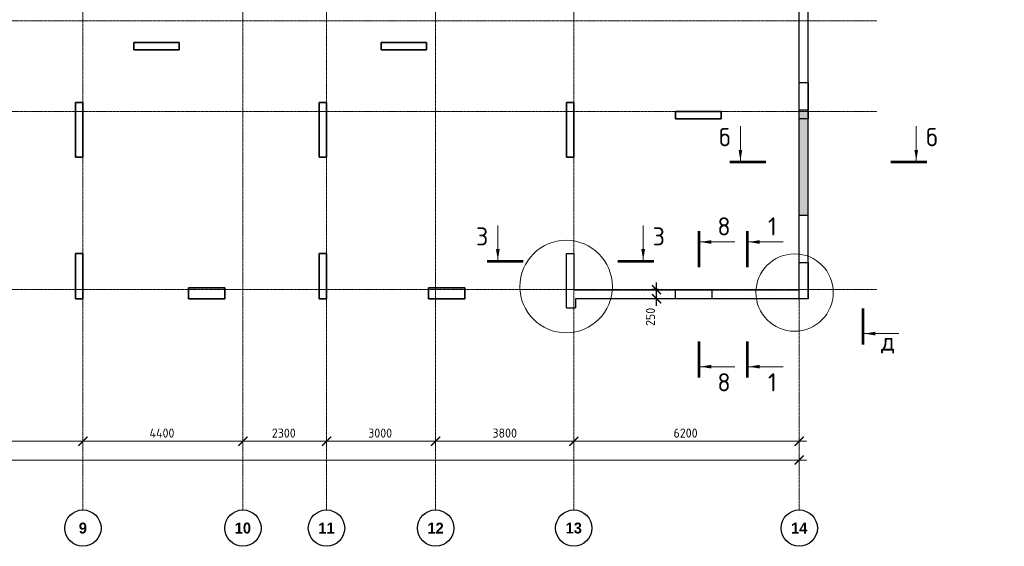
# Model space of a CAD drawing. Header units: millimetres. Extents: x 349531 to 1063351, y -131924 to 96186.
# Tile 67 of 230: x 469511 to 496589, y 15606 to 30097. Entities that reach past the tile are written whole.
import ezdxf

# ---------------------------------------------------------------- set-up
doc = ezdxf.new("R2010")
doc.units = ezdxf.units.MM
doc.linetypes.add('______5', pattern=[1100, 800, -100, 100, -100])
doc.linetypes.add('осевая', pattern=[50.8, 31.75, -6.35, 6.35, -6.35])
doc.layers.add('Колонна_ бетон', color=7, linetype='Continuous', lineweight=50, true_color=0xb4b496)
for name, color, linetype, lineweight in [('Конструкции 0.5', 5, 'Continuous', 50), ('Надписи', 200, 'Continuous', 18), ('Оси', 40, '______5', 18), ('размер', 1, 'Continuous', 25), ('РАЗМЕРЫ', 1, 'Continuous', 9), ('СТЕНЫ', 3, 'Continuous', 30), ('Узлы', 7, 'Continuous', 0)]:
    doc.layers.add(name, color=color, linetype=linetype, lineweight=lineweight)
doc.styles.add('Century Gothic', font='GOTHIC.TTF')
doc.styles.add('GOST-2.304_Type-B', font='GOST_Common.ttf')
doc.dimstyles.new('СПДС', dxfattribs={"dimscale": 100, "dimtxt": 2.5, "dimasz": 2.5, "dimexe": 1.25, "dimexo": 0, "dimtad": 1, "dimdec": 0, "dimtxsty": 'GOST-2.304_Type-B', "dimblk": 'ARCHTICK', "dimcen": 2.5, "dimdle": 2, "dimadec": 0, "dimazin": 2, "dimtfac": 0.75, "dimtdec": 0, "dimtmove": 1, "dimatfit": 3, "dimfxl": 1, "dimtolj": 1, "dimarcsym": 1})

# ---------------------------------------------------------------- blocks, each defined once
blk = doc.blocks.new('_ArchTick')
at = {"color": 0, "linetype": 'ByBlock', "const_width": 0.15}
blk.add_lwpolyline([(-0.5, -0.5), (0.5, 0.5)], dxfattribs=at)
blk = doc.blocks.new('*D1694')
at = {"color": 0, "lineweight": -2, "transparency": 16777216}
for p, q in [((983446, -19381), (1030646, -19381)), ((983646, -19381), (983646, -19256)), ((1030446, -19495), (1030446, -19256))]:
    blk.add_line(p, q, dxfattribs=at)
at = {"layer": 'DEFPOINTS', "color": 0, "transparency": 16777216}
for p in [(983646, -19381), (1030446, -19381), (1030446, -19495)]:
    blk.add_point(p, dxfattribs=at)
at = {"color": 0, "lineweight": -2, "transparency": 16777216, "xscale": 250, "yscale": 250, "zscale": 250, "rotation": 180}
blk.add_blockref('_ArchTick', (983646, -19381), dxfattribs=at)
at = {"color": 0, "lineweight": -2, "transparency": 16777216, "xscale": 250, "yscale": 250, "zscale": 250}
blk.add_blockref('_ArchTick', (1030446, -19381), dxfattribs=at)
at = {"color": 0, "transparency": 16777216, "insert": (1001863, -19270), "char_height": 250, "width": 104166.67, "attachment_point": 5, "style": 'GOST-2.304_Type-B'}
blk.add_mtext('\\A1;46800', dxfattribs=at)
blk = doc.blocks.new('NSY101')
at = {"color": 0, "linetype": 'ByBlock', "lineweight": -2}
blk.add_circle((0, 0), 50, dxfattribs=at)
blk = doc.blocks.new('СЛОЖНЫЙ_ОБЪЕКТ_36')
at = {"layer": 'Оси', "color": 16, "linetype": 'Continuous', "lineweight": 25, "transparency": 33554687, "xscale": 9.999999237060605, "yscale": 9.999999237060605, "zscale": 9.999999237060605}
blk.add_blockref('NSY101', (31813, -43009), dxfattribs=at)
at = {"layer": 'Оси', "color": 16, "linetype": 'Continuous', "lineweight": 25, "transparency": 33554687, "insert": (31813, -43009), "char_height": 300, "width": 385, "attachment_point": 5, "style": 'Century Gothic'}
blk.add_mtext('\\A1;{\\fCentury Gothic|i0|b1;\\H300.000000;\\W1.000000;\\C16;9}\\P', dxfattribs=at)
blk = doc.blocks.new('СЛОЖНЫЙ_ОБЪЕКТ_37')
at = {"layer": 'Оси', "color": 16, "linetype": 'Continuous', "lineweight": 25, "transparency": 33554687, "xscale": 9.999999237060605, "yscale": 9.999999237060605, "zscale": 9.999999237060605}
blk.add_blockref('NSY101', (36213, -43009), dxfattribs=at)
at = {"layer": 'Оси', "color": 16, "linetype": 'Continuous', "lineweight": 25, "transparency": 33554687, "insert": (36213, -43009), "char_height": 300, "width": 620, "attachment_point": 5, "style": 'Century Gothic'}
blk.add_mtext('\\A1;{\\fCentury Gothic|i0|b1;\\H300.000000;\\W1.000000;\\C16;10}\\P', dxfattribs=at)
blk = doc.blocks.new('СЛОЖНЫЙ_ОБЪЕКТ_38')
at = {"layer": 'Оси', "color": 16, "linetype": 'Continuous', "lineweight": 25, "transparency": 33554687, "xscale": 9.999999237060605, "yscale": 9.999999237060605, "zscale": 9.999999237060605}
blk.add_blockref('NSY101', (38513, -43009), dxfattribs=at)
at = {"layer": 'Оси', "color": 16, "linetype": 'Continuous', "lineweight": 25, "transparency": 33554687, "insert": (38513, -43009), "char_height": 300, "width": 620, "attachment_point": 5, "style": 'Century Gothic'}
blk.add_mtext('\\A1;{\\fCentury Gothic|i0|b1;\\H300.000000;\\W1.000000;\\C16;11}\\P', dxfattribs=at)
blk = doc.blocks.new('СЛОЖНЫЙ_ОБЪЕКТ_39')
at = {"layer": 'Оси', "color": 16, "linetype": 'Continuous', "lineweight": 25, "transparency": 33554687, "xscale": 9.999999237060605, "yscale": 9.999999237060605, "zscale": 9.999999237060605}
blk.add_blockref('NSY101', (41513, -43009), dxfattribs=at)
at = {"layer": 'Оси', "color": 16, "linetype": 'Continuous', "lineweight": 25, "transparency": 33554687, "insert": (41513, -43009), "char_height": 300, "width": 620, "attachment_point": 5, "style": 'Century Gothic'}
blk.add_mtext('\\A1;{\\fCentury Gothic|i0|b1;\\H300.000000;\\W1.000000;\\C16;12}\\P', dxfattribs=at)
blk = doc.blocks.new('СЛОЖНЫЙ_ОБЪЕКТ_40')
at = {"layer": 'Оси', "color": 16, "linetype": 'Continuous', "lineweight": 25, "transparency": 33554687, "xscale": 9.999999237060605, "yscale": 9.999999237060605, "zscale": 9.999999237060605}
blk.add_blockref('NSY101', (45313, -43009), dxfattribs=at)
at = {"layer": 'Оси', "color": 16, "linetype": 'Continuous', "lineweight": 25, "transparency": 33554687, "insert": (45313, -43009), "char_height": 300, "width": 620, "attachment_point": 5, "style": 'Century Gothic'}
blk.add_mtext('\\A1;{\\fCentury Gothic|i0|b1;\\H300.000000;\\W1.000000;\\C16;13}\\P', dxfattribs=at)
blk = doc.blocks.new('СЛОЖНЫЙ_ОБЪЕКТ_41')
at = {"layer": 'Оси', "color": 16, "linetype": 'Continuous', "lineweight": 25, "transparency": 33554687, "xscale": 9.999999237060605, "yscale": 9.999999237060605, "zscale": 9.999999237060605}
blk.add_blockref('NSY101', (51513, -43009), dxfattribs=at)
at = {"layer": 'Оси', "color": 16, "linetype": 'Continuous', "lineweight": 25, "transparency": 33554687, "insert": (51513, -43009), "char_height": 300, "width": 620, "attachment_point": 5, "style": 'Century Gothic'}
blk.add_mtext('\\A1;{\\fCentury Gothic|i0|b1;\\H300.000000;\\W1.000000;\\C16;14}\\P', dxfattribs=at)
blk = doc.blocks.new('*D1686')
at = {"color": 0, "lineweight": -2, "transparency": 16777216}
for p, q in [((1004846, -18864), (1010946, -18864)), ((1005046, -18864), (1005046, -18739)), ((1010746, -18864), (1010746, -18739))]:
    blk.add_line(p, q, dxfattribs=at)
at = {"layer": 'DEFPOINTS', "color": 0, "transparency": 16777216}
for p in [(1005046, -18864), (1010746, -18864), (1010746, -18864)]:
    blk.add_point(p, dxfattribs=at)
at = {"color": 0, "lineweight": -2, "transparency": 16777216, "xscale": 250, "yscale": 250, "zscale": 250, "rotation": 180}
blk.add_blockref('_ArchTick', (1005046, -18864), dxfattribs=at)
at = {"color": 0, "lineweight": -2, "transparency": 16777216, "xscale": 250, "yscale": 250, "zscale": 250}
blk.add_blockref('_ArchTick', (1010746, -18864), dxfattribs=at)
at = {"color": 0, "transparency": 16777216, "insert": (1007870, -18639), "char_height": 250, "width": 83333.33, "attachment_point": 5, "style": 'GOST-2.304_Type-B'}
blk.add_mtext('\\A1;5700', dxfattribs=at)
blk = doc.blocks.new('*D1687')
at = {"color": 0, "lineweight": -2, "transparency": 16777216}
for p, q in [((1010546, -18864), (1015346, -18864)), ((1010746, -18864), (1010746, -18739)), ((1015146, -18864), (1015146, -18739))]:
    blk.add_line(p, q, dxfattribs=at)
at = {"layer": 'DEFPOINTS', "color": 0, "transparency": 16777216}
for p in [(1010746, -18864), (1015146, -18864), (1015146, -18864)]:
    blk.add_point(p, dxfattribs=at)
at = {"color": 0, "lineweight": -2, "transparency": 16777216, "xscale": 250, "yscale": 250, "zscale": 250, "rotation": 180}
blk.add_blockref('_ArchTick', (1010746, -18864), dxfattribs=at)
at = {"color": 0, "lineweight": -2, "transparency": 16777216, "xscale": 250, "yscale": 250, "zscale": 250}
blk.add_blockref('_ArchTick', (1015146, -18864), dxfattribs=at)
at = {"color": 0, "transparency": 16777216, "insert": (1012920, -18639), "char_height": 250, "width": 83333.33, "attachment_point": 5, "style": 'GOST-2.304_Type-B'}
blk.add_mtext('\\A1;4400', dxfattribs=at)
blk = doc.blocks.new('*D1688')
at = {"color": 0, "lineweight": -2, "transparency": 16777216}
for p, q in [((1014946, -18864), (1017646, -18864)), ((1015146, -18864), (1015146, -18739)), ((1017446, -18864), (1017446, -18739))]:
    blk.add_line(p, q, dxfattribs=at)
at = {"layer": 'DEFPOINTS', "color": 0, "transparency": 16777216}
for p in [(1015146, -18864), (1017446, -18864), (1017446, -18864)]:
    blk.add_point(p, dxfattribs=at)
at = {"color": 0, "lineweight": -2, "transparency": 16777216, "xscale": 250, "yscale": 250, "zscale": 250, "rotation": 180}
blk.add_blockref('_ArchTick', (1015146, -18864), dxfattribs=at)
at = {"color": 0, "lineweight": -2, "transparency": 16777216, "xscale": 250, "yscale": 250, "zscale": 250}
blk.add_blockref('_ArchTick', (1017446, -18864), dxfattribs=at)
at = {"color": 0, "transparency": 16777216, "insert": (1016270, -18639), "char_height": 250, "width": 83333.33, "attachment_point": 5, "style": 'GOST-2.304_Type-B'}
blk.add_mtext('\\A1;2300', dxfattribs=at)
blk = doc.blocks.new('*D1689')
at = {"color": 0, "lineweight": -2, "transparency": 16777216}
for p, q in [((1017246, -18864), (1020646, -18864)), ((1017446, -18864), (1017446, -18739)), ((1020446, -18864), (1020446, -18739))]:
    blk.add_line(p, q, dxfattribs=at)
at = {"layer": 'DEFPOINTS', "color": 0, "transparency": 16777216}
for p in [(1017446, -18864), (1020446, -18864), (1020446, -18864)]:
    blk.add_point(p, dxfattribs=at)
at = {"color": 0, "lineweight": -2, "transparency": 16777216, "xscale": 250, "yscale": 250, "zscale": 250, "rotation": 180}
blk.add_blockref('_ArchTick', (1017446, -18864), dxfattribs=at)
at = {"color": 0, "lineweight": -2, "transparency": 16777216, "xscale": 250, "yscale": 250, "zscale": 250}
blk.add_blockref('_ArchTick', (1020446, -18864), dxfattribs=at)
at = {"color": 0, "transparency": 16777216, "insert": (1018920, -18639), "char_height": 250, "width": 83333.33, "attachment_point": 5, "style": 'GOST-2.304_Type-B'}
blk.add_mtext('\\A1;3000', dxfattribs=at)
blk = doc.blocks.new('*D1690')
at = {"color": 0, "lineweight": -2, "transparency": 16777216}
for p, q in [((1020246, -18864), (1024446, -18864)), ((1020446, -18864), (1020446, -18739)), ((1024246, -18864), (1024246, -18739))]:
    blk.add_line(p, q, dxfattribs=at)
at = {"layer": 'DEFPOINTS', "color": 0, "transparency": 16777216}
for p in [(1020446, -18864), (1024246, -18864), (1024246, -18864)]:
    blk.add_point(p, dxfattribs=at)
at = {"color": 0, "lineweight": -2, "transparency": 16777216, "xscale": 250, "yscale": 250, "zscale": 250, "rotation": 180}
blk.add_blockref('_ArchTick', (1020446, -18864), dxfattribs=at)
at = {"color": 0, "lineweight": -2, "transparency": 16777216, "xscale": 250, "yscale": 250, "zscale": 250}
blk.add_blockref('_ArchTick', (1024246, -18864), dxfattribs=at)
at = {"color": 0, "transparency": 16777216, "insert": (1022346, -18639), "char_height": 250, "width": 83333.33, "attachment_point": 5, "style": 'GOST-2.304_Type-B'}
blk.add_mtext('\\A1;3800', dxfattribs=at)
blk = doc.blocks.new('*D1691')
at = {"color": 0, "lineweight": -2, "transparency": 16777216}
for p, q in [((1024046, -18864), (1030646, -18864)), ((1024246, -18864), (1024246, -18739)), ((1030446, -18864), (1030446, -18739))]:
    blk.add_line(p, q, dxfattribs=at)
at = {"layer": 'DEFPOINTS', "color": 0, "transparency": 16777216}
for p in [(1024246, -18864), (1030446, -18864), (1030446, -18864)]:
    blk.add_point(p, dxfattribs=at)
at = {"color": 0, "lineweight": -2, "transparency": 16777216, "xscale": 250, "yscale": 250, "zscale": 250, "rotation": 180}
blk.add_blockref('_ArchTick', (1024246, -18864), dxfattribs=at)
at = {"color": 0, "lineweight": -2, "transparency": 16777216, "xscale": 250, "yscale": 250, "zscale": 250}
blk.add_blockref('_ArchTick', (1030446, -18864), dxfattribs=at)
at = {"color": 0, "transparency": 16777216, "insert": (1027320, -18639), "char_height": 250, "width": 83333.33, "attachment_point": 5, "style": 'GOST-2.304_Type-B'}
blk.add_mtext('\\A1;6200', dxfattribs=at)
blk = doc.blocks.new('*D1598')
at = {"layer": 'DEFPOINTS', "color": 0, "transparency": 16777216}
for p in [(487025, 22669), (487071, 22669, -200), (487082, 22419, 160)]:
    blk.add_point(p, dxfattribs=at)
at = {"layer": 'размер', "color": 0, "lineweight": -2, "transparency": 16777216}
for p, q in [((487025, 22219), (487025, 22869)), ((487071, 22669), (486900, 22669)), ((487082, 22419), (486900, 22419))]:
    blk.add_line(p, q, dxfattribs=at)
at = {"layer": 'размер', "color": 0, "lineweight": -2, "transparency": 16777216, "xscale": 250, "yscale": 250, "zscale": 250}
for p, rotation in [((487025, 22669), 90), ((487025, 22419), 270)]:
    blk.add_blockref('_ArchTick', p, dxfattribs=dict(at, rotation=rotation))
at = {"layer": 'размер', "color": 0, "transparency": 16777216, "insert": (486857, 21919), "char_height": 250, "attachment_point": 5, "rotation": 90, "style": 'GOST-2.304_Type-B'}
blk.add_mtext('\\A1;250', dxfattribs=at)
blk = doc.blocks.new('стены техподполья')
at = {"layer": 'Колонна_ бетон', "color": 180, "linetype": 'Continuous', "lineweight": 35, "transparency": 33554687}
for p, q in [((485435, -10244), (485435, -10444)), ((485435, -10244), (485435, -10244)), ((485435, -10244), (486685, -10244)), ((486685, -10244), (486685, -10444)), ((486685, -10244), (486685, -10244)), ((492235, -10244), (492235, -10244)), ((493485, -10244), (492235, -10244)), ((492235, -10244), (492235, -10444)), ((493485, -10244), (493485, -10244)), ((493485, -10444), (493485, -10244)), ((485435, -10444), (485435, -10444)), ((485435, -10444), (486685, -10444)), ((486685, -10444), (486685, -10444)), ((492235, -10444), (492235, -10444)), ((492235, -10444), (493485, -10444)), ((493485, -10444), (493485, -10444)), ((484036, -11894), (483836, -11894)), ((483836, -13394), (483836, -11894)), ((483836, -11894), (483836, -11894)), ((484036, -11894), (484036, -11894)), ((484036, -11894), (484036, -13394)), ((490536, -11894), (490536, -11894)), ((490536, -11894), (490736, -11894)), ((490536, -13394), (490536, -11894)), ((490736, -11894), (490736, -11894)), ((490736, -13394), (490736, -11894)), ((497536, -11894), (497336, -11894)), ((497336, -11894), (497336, -11894)), ((497336, -13394), (497336, -11894)), ((497536, -11894), (497536, -11894)), ((497536, -11894), (497536, -13394)), ((500336, -12344), (500336, -12144)), ((500336, -12144), (500336, -12144)), ((500336, -12144), (501586, -12144)), ((501586, -12144), (501586, -12344)), ((501586, -12144), (501586, -12144)), ((500336, -12344), (500336, -12344)), ((501586, -12344), (500336, -12344)), ((501586, -12344), (501586, -12344)), ((483836, -13394), (483836, -13394)), ((484036, -13394), (483836, -13394)), ((484036, -13394), (484036, -13394)), ((490736, -13394), (490536, -13394)), ((490536, -13394), (490536, -13394)), ((490736, -13394), (490736, -13394)), ((497336, -13394), (497536, -13394)), ((497336, -13394), (497336, -13394)), ((497536, -13394), (497536, -13394)), ((484036, -16044), (483836, -16044)), ((483836, -16044), (483836, -17294)), ((484036, -16044), (484036, -17294)), ((490536, -17294), (490536, -16044)), ((490536, -16044), (490736, -16044)), ((490736, -17294), (490736, -16044)), ((486936, -16994), (487936, -16994)), ((486936, -17294), (486936, -16994)), ((487936, -17294), (487936, -16994)), ((494536, -16994), (493536, -16994)), ((493536, -16994), (493536, -17294)), ((494536, -17294), (494536, -16994)), ((484036, -17294), (483836, -17294)), ((486936, -17294), (487936, -17294)), ((490536, -17294), (490736, -17294)), ((494536, -17294), (493536, -17294))]:
    blk.add_line(p, q, dxfattribs=at)
at = {"layer": 'СТЕНЫ', "linetype": 'Continuous', "transparency": 33554687}
for p, q in [((503986, -17294), (503986, -394)), ((503736, -17044), (503736, -6744)), ((503736, -12094), (503736, -12094)), ((503736, -12094), (503986, -12094)), ((503736, -12094), (503986, -12094)), ((503986, -12094), (503986, -12094)), ((503736, -14994), (503986, -14994)), ((503736, -14994), (503736, -14994)), ((503986, -14994), (503986, -14994)), ((497336, -16044), (497336, -16044)), ((497336, -16044), (497536, -16044)), ((497336, -17544), (497336, -16044)), ((497536, -16044), (497536, -16044)), ((497536, -16044), (497536, -17044)), ((497536, -17044), (503736, -17044)), ((497536, -17044), (497536, -17044)), ((503736, -17044), (503736, -17044)), ((497586, -17294), (497586, -17294)), ((503986, -17294), (497586, -17294)), ((497586, -17294), (497586, -17544)), ((503986, -17294), (503986, -17294)), ((497336, -17544), (497336, -17544)), ((497336, -17544), (497586, -17544)), ((497586, -17544), (497586, -17544))]:
    blk.add_line(p, q, dxfattribs=at)
blk = doc.blocks.new('оси2')
at = {"layer": 'Оси', "color": 16, "linetype": 'осевая', "lineweight": 0, "transparency": 33554687}
for p, q in [((1010745.5, 5465.4), (1010745.5, -20739.3)), ((1015145.5, 5465.4), (1015145.5, -20739.3)), ((1017445.5, 5465.4), (1017445.5, -20739.3)), ((1020445.5, 5465.4), (1020445.5, -20739.3)), ((1024245.5, 5465.4), (1024245.5, -20739.3)), ((1030445.5, 5465.4), (1030445.5, -20739.3)), ((979200, -7292.9), (1032582.1, -7292.9)), ((979200, -9792.9), (1032582.1, -9792.9)), ((979200, -14692.9), (1032582.1, -14692.9))]:
    blk.add_line(p, q, dxfattribs=at)
at = {"layer": 'Оси', "color": 16, "linetype": 'Continuous', "lineweight": 25, "transparency": 33554687}
for name in ['СЛОЖНЫЙ_ОБЪЕКТ_36', 'СЛОЖНЫЙ_ОБЪЕКТ_37', 'СЛОЖНЫЙ_ОБЪЕКТ_38', 'СЛОЖНЫЙ_ОБЪЕКТ_39', 'СЛОЖНЫЙ_ОБЪЕКТ_40', 'СЛОЖНЫЙ_ОБЪЕКТ_41']:
    blk.add_blockref(name, (978932, 21754.4), dxfattribs=at)
for base, p1, p2, picture, middle in [((1010745.5, -18864.1), (1005045.5, -18864.1), (1010745.5, -18864.1), '*D1686', (1007870.4, -18864.1)), ((1015145.5, -18864.1), (1010745.5, -18864.1), (1015145.5, -18864.1), '*D1687', (1012920.4, -18864.1)), ((1017445.5, -18864.1), (1015145.5, -18864.1), (1017445.5, -18864.1), '*D1688', (1016270.4, -18864.1)), ((1020445.5, -18864.1), (1017445.5, -18864.1), (1020445.5, -18864.1), '*D1689', (1018920.4, -18864.1)), ((1024245.5, -18864.1), (1020445.5, -18864.1), (1024245.5, -18864.1), '*D1690', (1022345.5, -18864.1)), ((1030445.5, -18864.1), (1024245.5, -18864.1), (1030445.5, -18864.1), '*D1691', (1027320.4, -18864.1)), ((1030445.5, -19380.9), (983645.5, -19380.9), (1030445.5, -19495.3), '*D1694', (1001863, -19495.3))]:
    dim = blk.add_linear_dim(base=base, p1=p1, p2=p2, dimstyle='СПДС', override={"dimgap": 1})
    dim.commit()
    dim.dimension.update_dxf_attribs({"geometry": picture, "text_midpoint": middle, "dimtype": 160})

msp = doc.modelspace()

# ---------------------------------------------------------------- hatches: boundary and pattern name
at = {"layer": 'размер', "transparency": 33554648}
h = msp.add_hatch(dxfattribs=at)
h.set_pattern_fill('ANGLE', color=1)
h.set_pattern_definition([(0, (0, 65814.537), (0, 6.985), [5.08, -1.905]), (90, (0, 65814.537), (-6.985, 4e-16), [5.08, -1.905])])
h.paths.add_polyline_path([(491199.1, 27617.1), (490949.3, 27617.1), (490949.3, 24717.1), (491199.1, 24717.1)])

# ---------------------------------------------------------------- linework, layer by layer
at = {"layer": 'Надписи', "color": 0}
for centre, radius in [((484537.8, 22753.4, 360), 1273.5), ((490822.3, 22589, 720), 1064.1)]:
    msp.add_circle(centre, radius, dxfattribs=at)
at = {"layer": 'размер'}
for points in [[(490949.1, 28368.5), (491199.1, 28368.5), (491199.1, 27368.5), (490949.1, 27368.5)], [(490949.1, 23418.5), (491199.1, 23418.5), (491199.1, 22418.5), (490949.1, 22418.5)], [(487549.1, 22668.5), (488549.1, 22668.5), (488549.1, 22418.5), (487549.1, 22418.5)]]:
    msp.add_lwpolyline(points, close=True, dxfattribs=at)
at = {"layer": 'Узлы', "color": 1, "linetype": 'Continuous', "lineweight": 0}
for p, q in [((489332.1, 26214.2), (489332.1, 27164.2)), ((494167.3, 26214.2), (494167.3, 27164.2)), ((482659.7, 23483.3), (482659.7, 24433.3)), ((486657.9, 23483.3), (486657.9, 24433.3)), ((488229.9, 23980.6, -200), (489179.9, 23980.6, -200)), ((489559.8, 23980.6, -200), (490509.8, 23980.6, -200)), ((492740.2, 21458.7, -720), (493690.2, 21458.7, -720)), ((488229.9, 20549.6, -200), (489179.9, 20549.6, -200)), ((489559.8, 20549.6, -200), (490509.8, 20549.6, -200))]:
    msp.add_line(p, q, dxfattribs=at)
at = {"layer": 'Узлы', "color": 1, "linetype": 'Continuous', "lineweight": 0, "const_width": 70}
for points in [[(489032.1, 26179.2), (490032.1, 26179.2)], [(494467.3, 26179.2), (493467.3, 26179.2)], [(482359.7, 23448.3), (483359.7, 23448.3)], [(486957.9, 23448.3), (485957.9, 23448.3)]]:
    msp.add_lwpolyline(points, dxfattribs=at)
for points, elevation in [([(488194.9, 24280.6), (488194.9, 23280.6)], -200), ([(489524.8, 24280.6), (489524.8, 23280.6)], -200), ([(492705.2, 21158.7), (492705.2, 22158.7)], -720), ([(488194.9, 20249.6), (488194.9, 21249.6)], -200), ([(489524.8, 20249.6), (489524.8, 21249.6)], -200)]:
    msp.add_lwpolyline(points, dxfattribs=dict(at, elevation=elevation))
at = {"layer": 'Узлы', "color": 1, "linetype": 'Continuous', "lineweight": 0}
for points in [[(489332.1, 26214.2), (489281.8, 26514.7), (489382.4, 26514.7)], [(494167.3, 26214.2), (494117, 26514.7), (494217.5, 26514.7)], [(488229.9, 23980.6, -200), (488530.4, 23930.3, -200), (488530.4, 24030.8, -200)], [(489559.8, 23980.6, -200), (489860.2, 23930.3, -200), (489860.2, 24030.8, -200)], [(482659.7, 23483.3), (482710, 23783.8), (482609.5, 23783.8)], [(486657.9, 23483.3), (486708.1, 23783.8), (486607.6, 23783.8)], [(492740.2, 21458.7, -720), (493040.7, 21408.4, -720), (493040.7, 21509, -720)], [(488229.9, 20549.6, -200), (488530.4, 20499.4, -200), (488530.4, 20599.9, -200)], [(489559.8, 20549.6, -200), (489860.2, 20499.4, -200), (489860.2, 20599.9, -200)]]:
    msp.add_solid(points, dxfattribs=at)

# ---------------------------------------------------------------- block references
at = {"layer": 'Конструкции 0.5'}
msp.add_blockref('стены техподполья', (-12786.7, 39712.1, 160), dxfattribs=at)
at = {"layer": 'РАЗМЕРЫ'}
msp.add_blockref('оси2', (-539496.3, 37361.4, -200), dxfattribs=at)

# ---------------------------------------------------------------- texts
at = {"layer": 'Узлы', "color": 1, "linetype": 'Continuous', "lineweight": 0, "char_height": 500, "attachment_point": 5, "style": 'GOST-2.304_Type-B'}
for s, insert in [('б', (488902.1, 26864.2)), ('б', (494597.3, 26864.2)), ('8', (488879.9, 24410.6, -200)), ('1', (490209.8, 24410.6, -200)), ('3', (482229.7, 24133.3)), ('3', (487087.9, 24133.3)), ('д', (493390.2, 21200.1, -720)), ('8', (488879.9, 20119.6, -200)), ('1', (490209.8, 20119.6, -200))]:
    msp.add_mtext_dynamic_manual_height_columns(s, width=723.88, gutter_width=25, heights=[0], dxfattribs=dict(at, insert=insert))

# ---------------------------------------------------------------- dimensions: what is measured, and where the dimension line sits
at = {"layer": 'размер'}
dim = msp.add_linear_dim(base=(487024.9, 22668.5), p1=(487082.5, 22418.5, 160), p2=(487071.3, 22668.5, -200), angle=90, dimstyle='СПДС', dxfattribs=at)
dim.commit()
dim.dimension.update_dxf_attribs({"geometry": '*D1598', "text_midpoint": (487044.9, 21919.2), "dimtype": 160})

doc.saveas('drawing.dxf')
